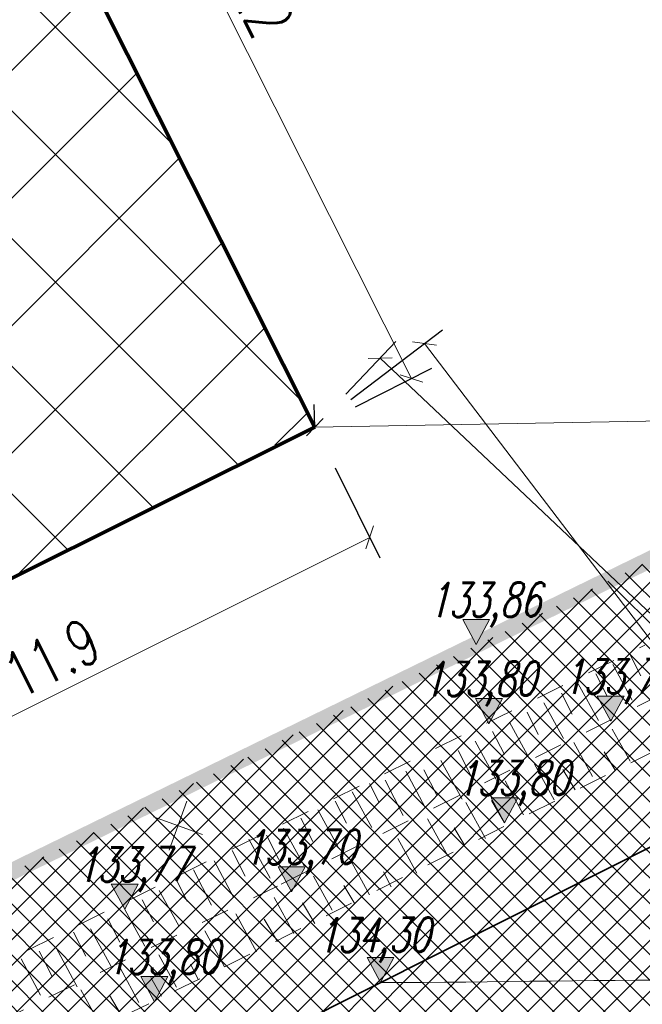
# Model space of a CAD drawing. Header units: metres. Extents: x 7472034 to 8439876, y 5890181 to 5961460.
# Tile 11 of 202: x 8439460 to 8439471, y 5890389 to 5890406. Entities that reach past the tile are written whole.
import ezdxf

# ---------------------------------------------------------------- set-up
doc = ezdxf.new("R2010")
doc.units = ezdxf.units.M
doc.header["$MEASUREMENT"] = 0
for name, pattern in [('$0$L218_500', [1, 0.5, -0.5]), ('BUW', [1.5, 1, -0.5]), ('CENTER', [2, 1.25, -0.25, 0.25, -0.25])]:
    doc.linetypes.add(name, pattern=pattern)
doc.layers.get('0').update_dxf_attribs({"linetype": 'CONTINUOUS', "lineweight": 5})
doc.layers.get('Defpoints').update_dxf_attribs({"linetype": 'CONTINUOUS'})
for name, color, linetype, lineweight in [('### Krawężnik', 6, 'CONTINUOUS', 35), ('### rzędne', 172, 'CONTINUOUS', 35), ('_a_widok', 7, 'CONTINUOUS', 5), ('a___ogony', 7, 'CONTINUOUS', 5), ('a___skarpa', 7, 'CONTINUOUS', 5), ('a_opisy', 7, 'CONTINUOUS', 18), ('KOLOR-OBIEKT', 21, 'CONTINUOUS', 13), ('ZAG-obrys 018 wymiary', 7, 'CONTINUOUS', 18), ('ZAG-OBRYS070', 7, 'CONTINUOUS', 70)]:
    doc.layers.add(name, color=color, linetype=linetype, lineweight=lineweight)
doc.layers.add('100_rzut_wym_wew', color=7, linetype='CONTINUOUS')
doc.layers.add('_IS_NO', color=11, linetype='CONTINUOUS', lineweight=20, plot=False)
doc.styles.add('DIM', font='simplex.shx', dxfattribs={"width": 0.8})
doc.styles.add('RS', font='Romans.shx', dxfattribs={"width": 0.7})
doc.styles.add('style2', font='romans.shx', dxfattribs={"width": 0.7, "oblique": 15})
doc.dimstyles.new('DIM-WEW_500', dxfattribs={"dimscale": 5, "dimtxt": 18, "dimasz": 10, "dimexe": 4, "dimexo": 8, "dimgap": 5, "dimtad": 1, "dimlfac": 0.01, "dimzin": 9, "dimdsep": 46, "dimtxsty": 'DIM', "dimblk": 'ARCHTICK', "dimcen": 5, "dimclrt": 112, "dimadec": 4, "dimazin": 2, "dimtfac": 4, "dimtmove": 0, "dimatfit": 3, "dimldrblk": 'ARCHTICK', "dimfxl": 0, "dimtolj": 1, "dimlwd": 13, "dimarcsym": 0})
pattern_1 = [(45, (967499.2092647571, -71042.97165620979), (-0.2245064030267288, 0.2245064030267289), []), (135, (967499.2092647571, -71042.97165620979), (-0.2245064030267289, -0.2245064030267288), [])]

# ---------------------------------------------------------------- blocks, each defined once
blk = doc.blocks.new('_Oblique')
at = {"color": 0, "linetype": 'ByBlock', "lineweight": -2}
blk.add_line((-0.5, -0.5), (0.5, 0.5), dxfattribs=at)
blk = doc.blocks.new('*D70')
at = {"layer": 'Defpoints', "color": 0, "linetype": 'Continuous'}
for p in [(8439467.184140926, 5890400.218016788), (8439465.25386815, 5890398.746710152), (8439483.44976251, 5890374.874705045)]:
    blk.add_point(p, dxfattribs=at)
at = {"layer": 'ZAG-obrys 018 wymiary', "color": 0, "linetype": 'Continuous', "lineweight": -2}
for p, q in [((8439465.890114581, 5890399.231674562), (8439467.502264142, 5890400.460498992)), ((8439484.086008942, 5890375.359669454), (8439485.698158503, 5890376.588493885))]:
    blk.add_line(p, q, dxfattribs=at)
at = {"layer": 'ZAG-obrys 018 wymiary', "color": 0, "linetype": 'Continuous', "lineweight": 13}
blk.add_line((8439485.380035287, 5890376.346011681), (8439467.184140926, 5890400.218016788), dxfattribs=at)
at = {"layer": 'ZAG-obrys 018 wymiary', "color": 0, "linetype": 'Continuous', "lineweight": 13, "xscale": 0.3, "yscale": 0.3, "zscale": 0.3}
for p, rotation in [((8439467.184140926, 5890400.218016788), 127.3156395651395), ((8439485.380035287, 5890376.346011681), 307.3156395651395)]:
    blk.add_blockref('_Oblique', p, dxfattribs=dict(at, rotation=rotation))
at = {"layer": 'ZAG-obrys 018 wymiary', "color": 112, "linetype": 'Continuous', "lineweight": 25, "insert": (8439476.75927293, 5890388.645737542), "char_height": 0.8, "attachment_point": 5, "rotation": 307.31563956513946, "style": 'RS'}
blk.add_mtext('\\A1;30.02', dxfattribs=at)
blk = doc.blocks.new('_ArchTick')
at = {"layer": '100_rzut_wym_wew', "color": 0, "linetype": 'Continuous', "const_width": 0.15}
blk.add_lwpolyline([(-0.5, -0.5), (0.5, 0.5)], dxfattribs=at)
blk = doc.blocks.new('A$C6DF46E0F')
at = {"color": 5, "linetype": '$0$L218_500'}
for p, q in [((-45.01554615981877, -21.05584321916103), (-21.45022650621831, -9.820752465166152)), ((-21.15048382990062, -10.68538482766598), (-27.97364583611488, -13.96766230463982)), ((-28.92282516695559, -15.37648368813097), (-20.90358029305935, -11.49049535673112)), ((-44.69172105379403, -21.81679364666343), (-27.97364583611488, -13.96766230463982)), ((-44.30876052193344, -22.56774092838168), (-28.92282516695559, -15.37648368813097))]:
    blk.add_line(p, q, dxfattribs=at)
at = {"color": 5, "ltscale": 0.1}
for p, q in [((-21.7096554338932, -9.988102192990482), (-21.52781385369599, -10.35979084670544)), ((-22.01926399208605, -10.15489847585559), (-21.68529061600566, -10.78694681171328)), ((-22.3188685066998, -10.31630525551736), (-22.12742719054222, -10.70761599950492)), ((-22.62907530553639, -10.48342383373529), (-22.2849039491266, -11.13477196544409)), ((-22.92927806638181, -10.64515290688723), (-22.7474364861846, -11.01684156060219)), ((-23.23888662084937, -10.81194918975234), (-22.90491324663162, -11.44399752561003)), ((-23.53849114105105, -10.97335597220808), (-23.34704982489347, -11.36466671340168)), ((-23.84869793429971, -11.14047454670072), (-23.50452658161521, -11.79182268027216)), ((-24.14770420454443, -11.30155903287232), (-23.94666315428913, -11.71249186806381)), ((-22.04214174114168, -11.29060982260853), (-21.73877177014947, -11.86115239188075)), ((-24.45850925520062, -11.46899990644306), (-24.10413991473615, -12.13964783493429)), ((-22.72258078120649, -11.51766906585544), (-22.40399919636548, -12.12058826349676)), ((-24.75691727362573, -11.62976209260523), (-24.54627648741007, -12.06031702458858)), ((-22.19025454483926, -11.68802798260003), (-22.00251237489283, -12.01621418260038)), ((-25.06832056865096, -11.79752526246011), (-24.70375324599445, -12.4874729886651)), ((-23.42039950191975, -11.88505080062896), (-23.08118307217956, -12.52300916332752)), ((-25.68608989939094, -11.98087461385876), (-25.35181311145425, -12.62404265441)), ((-25.36613034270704, -11.95796515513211), (-25.14588981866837, -12.40814217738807)), ((-22.92050189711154, -11.98638811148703), (-22.71109891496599, -12.34913145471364)), ((-26.32773484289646, -12.18662648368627), (-26.16101423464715, -12.52613142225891)), ((-26.05020935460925, -12.1331403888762), (-25.74550315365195, -12.7559673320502)), ((-23.94220340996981, -12.17471978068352), (-23.62362182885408, -12.77763897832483)), ((-26.63333483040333, -12.32662909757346), (-26.29936145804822, -12.95867743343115)), ((-27.24314614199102, -12.63418049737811), (-26.89897478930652, -13.28552863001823)), ((-26.93293934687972, -12.48803587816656), (-26.74149803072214, -12.87934662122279)), ((-24.640022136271, -12.54210151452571), (-24.30080570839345, -13.18005987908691)), ((-24.18788199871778, -12.5176886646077), (-23.9621500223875, -12.91228364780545)), ((-27.54215241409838, -12.78128234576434), (-27.34111136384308, -13.19221518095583)), ((-27.85295746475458, -12.94872321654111), (-27.49858812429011, -13.61937114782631)), ((-25.31762297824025, -12.82093714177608), (-24.96337443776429, -13.49135646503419)), ((-24.84774474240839, -12.98781533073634), (-24.67660405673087, -13.28427791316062)), ((-28.46276877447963, -13.13742187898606), (-28.09820145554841, -13.82736960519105)), ((-28.15136548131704, -13.06753749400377), (-27.94072469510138, -13.49809242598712)), ((-25.84165302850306, -13.16090987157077), (-25.51765113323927, -13.77408708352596)), ((-28.76057855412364, -13.33281836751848), (-28.54033803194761, -13.78299538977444)), ((-29.44465756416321, -13.66180293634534), (-29.13995136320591, -14.28462987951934)), ((-29.08053810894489, -13.50953715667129), (-28.74626132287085, -14.15270520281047)), ((-26.6562125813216, -13.57420155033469), (-26.35284260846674, -14.14474411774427)), ((-29.74355622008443, -13.84635404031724), (-29.5617146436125, -14.21804269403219)), ((-27.33665161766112, -13.80126079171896), (-27.01807003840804, -14.40417999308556)), ((-26.10284361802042, -13.74361263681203), (-25.97231929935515, -14.00996542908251)), ((-30.05316477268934, -14.01315032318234), (-29.71919140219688, -14.64519865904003)), ((-26.80432538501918, -13.97161971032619), (-26.61658321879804, -14.29980591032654)), ((-30.35276929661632, -14.17455710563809), (-30.16132797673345, -14.56586784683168)), ((-28.03447034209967, -14.16864252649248), (-27.69525391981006, -14.80660089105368)), ((-30.66297608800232, -14.34167568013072), (-30.31880473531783, -14.99302381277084)), ((-27.53457273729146, -14.26997983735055), (-27.3251697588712, -14.63272317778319)), ((-30.96198235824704, -14.50276016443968), (-30.76094130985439, -14.91369300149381)), ((-28.71207118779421, -14.44747815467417), (-28.35782264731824, -15.11789747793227)), ((-31.27278740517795, -14.67020103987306), (-30.91841807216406, -15.3408489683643)), ((-28.212173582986, -14.54881546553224), (-27.98644160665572, -14.94341044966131)), ((-31.57119542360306, -14.72479327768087), (-31.36055464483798, -15.15534820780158)), ((-29.26148297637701, -14.73556999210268), (-28.92282516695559, -15.37648368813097)), ((-32.1804084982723, -15.05299633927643), (-31.96016797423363, -15.50317336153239)), ((-31.88259872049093, -14.99872639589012), (-31.518031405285, -15.68867412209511)), ((-32.50036804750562, -15.18207574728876), (-32.16609126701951, -15.82524378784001)), ((-30.0760425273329, -15.14886167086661), (-29.77267255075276, -15.71940424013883)), ((-30.75648156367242, -15.37592091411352), (-30.43789998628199, -15.97884011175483)), ((-29.52267356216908, -15.3182727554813), (-29.3921492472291, -15.58462555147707)), ((-30.22415533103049, -15.54627983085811), (-30.03641315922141, -15.87446603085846)), ((-31.45430028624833, -15.74330264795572), (-31.11508386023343, -16.38126101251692)), ((-30.95440267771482, -15.84463995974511), (-30.74499970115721, -16.20738330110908))]:
    blk.add_line(p, q, dxfattribs=at)
blk = doc.blocks.new('*D101')
at = {"layer": 'Defpoints', "color": 0, "linetype": 'Continuous'}
for p in [(8439458.417258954, 5890412.349898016), (8439466.9566816, 5890399.602500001), (8439465.25386815, 5890398.746710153)]:
    blk.add_point(p, dxfattribs=at)
at = {"layer": 'ZAG-obrys 018 wymiary', "color": 0, "linetype": 'Continuous', "lineweight": -2}
for p, q in [((8439459.132063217, 5890412.709140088), (8439460.477474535, 5890413.385308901)), ((8439465.968672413, 5890399.105952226), (8439467.31408373, 5890399.782121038))]:
    blk.add_line(p, q, dxfattribs=at)
at = {"layer": 'ZAG-obrys 018 wymiary', "color": 0, "linetype": 'Continuous', "lineweight": 13}
blk.add_line((8439460.120072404, 5890413.205687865), (8439466.9566816, 5890399.602500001), dxfattribs=at)
at = {"layer": 'ZAG-obrys 018 wymiary', "color": 0, "linetype": 'Continuous', "lineweight": 13, "xscale": 0.3, "yscale": 0.3, "zscale": 0.3}
for p, rotation in [((8439460.120072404, 5890413.205687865), 116.6829153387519), ((8439466.9566816, 5890399.602500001), 296.6829153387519)]:
    blk.add_blockref('_Oblique', p, dxfattribs=dict(at, rotation=rotation))
at = {"layer": 'ZAG-obrys 018 wymiary', "color": 112, "linetype": 'Continuous', "lineweight": 25, "insert": (8439464.074480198, 5890406.673525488), "char_height": 0.8, "attachment_point": 5, "rotation": 296.68291533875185, "style": 'RS'}
blk.add_mtext('\\A1;15.22', dxfattribs=at)
blk = doc.blocks.new('*D63')
at = {"layer": 'Defpoints', "color": 0, "linetype": 'Continuous'}
for p in [(8439465.253868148, 5890398.746710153), (8439454.607110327, 5890393.431113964), (8439455.575124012, 5890391.492251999)]:
    blk.add_point(p, dxfattribs=at)
at = {"layer": 'ZAG-obrys 018 wymiary', "color": 0, "linetype": 'Continuous', "lineweight": -2}
for p, q in [((8439465.611220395, 5890398.030959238), (8439466.400557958, 5890396.449972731)), ((8439454.964462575, 5890392.71536305), (8439455.753800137, 5890391.134376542))]:
    blk.add_line(p, q, dxfattribs=at)
at = {"layer": 'ZAG-obrys 018 wymiary', "color": 0, "linetype": 'Continuous', "lineweight": 13}
blk.add_line((8439466.221881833, 5890396.807848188), (8439455.575124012, 5890391.492251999), dxfattribs=at)
at = {"layer": 'ZAG-obrys 018 wymiary', "color": 0, "linetype": 'Continuous', "lineweight": 13, "xscale": 0.3, "yscale": 0.3, "zscale": 0.3}
for p, rotation in [((8439466.221881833, 5890396.807848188), 26.53153506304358), ((8439455.575124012, 5890391.492251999), 206.5315350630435)]:
    blk.add_blockref('_Oblique', p, dxfattribs=dict(at, rotation=rotation))
at = {"layer": 'ZAG-obrys 018 wymiary', "color": 112, "linetype": 'Continuous', "lineweight": 25, "insert": (8439460.630488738, 5890394.686863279), "char_height": 0.8, "attachment_point": 5, "rotation": 26.53153506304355, "style": 'RS'}
blk.add_mtext('\\A1;11.9', dxfattribs=at)
blk = doc.blocks.new('*D109')
at = {"layer": 'Defpoints', "color": 0, "linetype": 'Continuous', "lineweight": 60}
for p in [(8439514.6432662, 5890399.651613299, 2.493151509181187e-06), (8439465.25386815, 5890398.746710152), (8439465.25386815, 5890398.746710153)]:
    blk.add_point(p, dxfattribs=at)
at = {"layer": 'ZAG-obrys 018 wymiary', "color": 0, "linetype": 'Continuous', "lineweight": -2}
for p, q in [((8439514.6432662, 5890399.6516133), (8439514.635938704, 5890400.05154618)), ((8439465.25386815, 5890398.746710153), (8439465.246540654, 5890399.146643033))]:
    blk.add_line(p, q, dxfattribs=at)
at = {"layer": 'ZAG-obrys 018 wymiary', "color": 0, "linetype": 'Continuous', "lineweight": 13}
blk.add_line((8439514.6432662, 5890399.6516133), (8439465.25386815, 5890398.746710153), dxfattribs=at)
at = {"layer": 'ZAG-obrys 018 wymiary', "color": 0, "linetype": 'Continuous', "lineweight": 13, "xscale": 0.3, "yscale": 0.3, "zscale": 0.3}
for p, rotation in [((8439514.6432662, 5890399.6516133), 1.049644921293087), ((8439465.25386815, 5890398.746710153), 181.0496449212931)]:
    blk.add_blockref('_Oblique', p, dxfattribs=dict(at, rotation=rotation))
at = {"layer": 'ZAG-obrys 018 wymiary', "color": 112, "linetype": 'Continuous', "lineweight": 25, "insert": (8439482.094402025, 5890399.655359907), "char_height": 0.8, "attachment_point": 5, "rotation": 1.0496449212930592, "style": 'RS'}
blk.add_mtext('\\A1;49.4', dxfattribs=at)
blk = doc.blocks.new('A$C2D0F1821')
at = {"ltscale": 0.1}
for p, q in [((0.4569985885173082, 0.9141682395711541), (0.4569985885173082, 0)), ((0.9140827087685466, 0.4570841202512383), (-8.553080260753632e-05, 0.4570841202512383))]:
    blk.add_line(p, q, dxfattribs=at)
blk = doc.blocks.new('*D121')
at = {"layer": 'Defpoints', "color": 0, "linetype": 'Continuous'}
for p in [(8439466.404086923, 5890399.962795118), (8439465.253868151, 5890398.746710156), (8439487.477918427, 5890377.726369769)]:
    blk.add_point(p, dxfattribs=at)
at = {"layer": 'ZAG-obrys 018 wymiary', "color": 0, "linetype": 'Continuous', "lineweight": -2}
for p, q in [((8439465.803594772, 5890399.327916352), (8439466.678950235, 5890400.253398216)), ((8439488.02764505, 5890378.307575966), (8439488.903000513, 5890379.233057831))]:
    blk.add_line(p, q, dxfattribs=at)
at = {"layer": 'ZAG-obrys 018 wymiary', "color": 0, "linetype": 'Continuous', "lineweight": 13}
blk.add_line((8439488.628137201, 5890378.942454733), (8439466.404086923, 5890399.962795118), dxfattribs=at)
at = {"layer": 'ZAG-obrys 018 wymiary', "color": 0, "linetype": 'Continuous', "lineweight": 13, "xscale": 0.3, "yscale": 0.3, "zscale": 0.3}
for p, rotation in [((8439466.404086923, 5890399.962795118), 136.5944193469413), ((8439488.628137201, 5890378.942454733), 316.5944193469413)]:
    blk.add_blockref('_Oblique', p, dxfattribs=dict(at, rotation=rotation))
at = {"layer": 'ZAG-obrys 018 wymiary', "color": 112, "linetype": 'Continuous', "lineweight": 25, "insert": (8439476.474970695, 5890391.263244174), "char_height": 0.8, "attachment_point": 5, "rotation": 316.5944193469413, "style": 'RS'}
blk.add_mtext('\\A1;30.6', dxfattribs=at)
blk = doc.blocks.new('A$C1D2679FE')
at = {"layer": 'KOLOR-OBIEKT', "lineweight": 9, "ltscale": 200}
h = blk.add_hatch(dxfattribs=at)
h.set_pattern_fill('ANSI37', color=253, scale=0.1, angle=16)
h.set_pattern_definition([(61, (-7471780.020262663, -5961378.212846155), (-0.2776917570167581, 0.153927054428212), []), (151, (-7471780.020262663, -5961378.212846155), (-0.153927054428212, -0.2776917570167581), [])])
edge = h.paths.add_edge_path()
edge.add_line((196.975401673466, 33.54016214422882), (192.3495923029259, 34.13512154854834))
edge.add_line((192.3495923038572, 34.13512154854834), (187.7176397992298, 34.7308710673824))
edge.add_line((187.7176398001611, 34.7308710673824), (178.5077782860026, 36.15998750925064))
edge.add_line((178.5077782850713, 36.15998750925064), (176.6601969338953, 36.5026140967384))
edge.add_arc((181.3685569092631, 38.18527459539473), 5.000000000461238, 199.6657310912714, 261.1796204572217)
edge.add_line((180.6018702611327, 33.24440507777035), (187.358021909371, 32.19603671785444))
edge.add_line((187.3580219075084, 32.19603671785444), (192.0230219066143, 31.59603671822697))
edge.add_line((192.0230219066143, 31.59603671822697), (196.6880219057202, 30.9960367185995))
edge.add_line((196.6880219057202, 30.9960367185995), (201.9780219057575, 30.48103671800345))
edge.add_line((201.9780219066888, 30.48103671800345), (207.2680219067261, 29.96603671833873))
edge.add_line((207.2680219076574, 29.96603671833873), (216.468021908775, 29.35603671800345))
edge.add_line((216.4680219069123, 29.35603671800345), (221.8830219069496, 29.11103671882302))
edge.add_line((221.8830219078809, 29.11103671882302), (227.2980219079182, 28.86603671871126))
edge.add_line((227.2980219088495, 28.86603671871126), (233.718021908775, 28.60103671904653))
edge.add_line((233.7180219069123, 28.60103671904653), (240.1380219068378, 28.33603671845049))
edge.add_line((240.1380219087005, 28.33603671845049), (245.3280219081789, 28.076036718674))
edge.add_line((245.3280219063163, 28.076036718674), (246.1380219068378, 28.00603671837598))
edge.add_line((246.1380219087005, 28.00603671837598), (248.4280219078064, 27.98603671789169))
edge.add_line((248.4280219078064, 27.98603671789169), (251.4080219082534, 28.33603671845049))
edge.add_line((251.4080219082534, 28.33603671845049), (255.3380219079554, 29.13603671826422))
edge.add_line((255.3380219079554, 29.13603671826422), (258.1480219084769, 30.35603671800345))
edge.add_line((258.1480219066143, 30.35603671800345), (260.6280219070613, 32.076036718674))
edge.add_line((260.6280219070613, 32.076036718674), (262.7080219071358, 34.29603671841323))
edge.add_line((262.7080219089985, 34.29603671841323), (264.3880219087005, 36.826036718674))
edge.add_line((264.3880219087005, 36.826036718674), (265.608021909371, 39.59603671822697))
edge.add_line((265.6080219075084, 39.59603671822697), (266.4080219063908, 42.53603671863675))
edge.add_line((266.4080219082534, 42.53603671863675), (266.6380219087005, 45.60603671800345))
edge.add_line((266.6380219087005, 45.60603671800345), (266.3380219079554, 48.59603671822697))
edge.add_line((266.3380219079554, 48.59603671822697), (265.628021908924, 51.53603671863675))
edge.add_line((265.6280219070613, 51.53603671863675), (264.5280219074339, 54.28603671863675))
edge.add_line((264.5280219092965, 54.28603671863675), (263.3880219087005, 57.11603671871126))
edge.add_line((263.3880219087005, 57.11603671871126), (262.5430219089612, 59.47103671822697))
edge.add_line((262.5430219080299, 59.47103671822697), (261.6980219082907, 61.826036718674))
edge.add_line((261.6980219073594, 61.826036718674), (260.5980219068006, 65.15103671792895))
edge.add_line((260.5980219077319, 65.15103671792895), (259.4980219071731, 68.47603671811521))
edge.add_line((259.4980219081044, 68.47603671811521), (257.3916487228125, 67.77919145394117))
edge.add_line((257.3916487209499, 67.77919145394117), (258.1675714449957, 64.34697791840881))
edge.add_line((258.167571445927, 64.34697791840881), (259.2776264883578, 60.99158426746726))
edge.add_line((259.2776264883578, 60.99158426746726), (260.1334384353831, 58.60645156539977))
edge.add_line((260.1334384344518, 58.60645156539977), (260.9950570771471, 56.20513570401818))
edge.add_line((260.9950570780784, 56.20513570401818), (262.1522789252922, 53.33238322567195))
edge.add_line((262.1522789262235, 53.33238322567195), (263.1827648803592, 50.75616833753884))
edge.add_line((263.1827648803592, 50.75616833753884), (263.8083402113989, 48.16575780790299))
edge.add_line((263.8083402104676, 48.16575780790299), (264.0684198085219, 45.57363114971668))
edge.add_line((264.0684198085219, 45.57363114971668), (263.8734869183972, 42.97170083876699))
edge.add_line((263.8734869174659, 42.97170083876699), (263.1880731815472, 40.45280535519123))
edge.add_line((263.1880731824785, 40.45280535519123), (262.1337886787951, 38.05906103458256))
edge.add_line((262.1337886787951, 38.05906103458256), (260.6936748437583, 35.89031817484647))
edge.add_line((260.6936748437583, 35.89031817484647), (258.9457271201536, 34.02472012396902))
edge.add_line((258.9457271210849, 34.02472012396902), (256.8967191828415, 32.60363397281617))
edge.add_line((256.8967191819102, 32.60363397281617), (254.5645412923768, 31.59108698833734))
edge.add_line((254.5645412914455, 31.59108698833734), (251.0026761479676, 30.86602538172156))
edge.add_line((251.0026761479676, 30.86602538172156), (248.2893446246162, 30.54734550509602))
edge.add_line((248.2893446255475, 30.54734550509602), (246.2595893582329, 30.56507262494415))
edge.add_line((246.2595893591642, 30.56507262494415), (245.5023283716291, 30.63051493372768))
edge.add_line((245.5023283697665, 30.63051493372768), (240.2548571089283, 30.89339403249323))
edge.add_line((240.2548571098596, 30.89339403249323), (233.8236017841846, 31.1588586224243))
edge.add_line((233.8236017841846, 31.1588586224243), (227.4086662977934, 31.42364957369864))
edge.add_line((227.4086662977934, 31.42364957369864), (221.9987299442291, 31.66842047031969))
edge.add_line((221.9987299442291, 31.66842047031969), (217.4544723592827, 31.90290945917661))
edge.add_line((217.4544723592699, 31.90290945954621), (217.0910134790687, 31.92589690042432))
edge.add_line((217.0910134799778, 31.92589689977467), (214.8768218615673, 32.06593639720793))
edge.add_line((214.876821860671, 32.06593639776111), (207.0033997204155, 32.56390146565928))
edge.add_line((207.0033997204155, 32.56390146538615), (202.2260741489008, 33.02899081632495))
edge.add_line((202.2260741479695, 33.02899081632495), (196.975401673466, 33.54016214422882))
blk = doc.blocks.new('23123')
at = {"layer": 'a_opisy', "linetype": '$0$L218_500'}
blk.add_hatch(color=250, dxfattribs=at).paths.add_polyline_path([(8443019.232991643, 5888878.045012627), (8443018.761079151, 5888878.045012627), (8443018.28916666, 5888878.045012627), (8443018.761079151, 5888877.16129482)])
at = {"layer": 'a_opisy', "color": 250, "linetype": 'CENTER'}
for points in [[(8443018.28916666, 5888878.045012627), (8443018.761079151, 5888878.045012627)], [(8443019.232991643, 5888878.045012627), (8443018.761079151, 5888877.16129482), (8443018.28916666, 5888878.045012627)], [(8443018.28916666, 5888878.045012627), (8443018.761079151, 5888877.16129482), (8443019.232991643, 5888878.045012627)], [(8443019.232991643, 5888878.045012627), (8443018.761079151, 5888878.045012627)]]:
    blk.add_lwpolyline(points, dxfattribs=at)
blk = doc.blocks.new('A$C2C426404')
at = {"layer": '_IS_NO', "ltscale": 0.1}
blk.add_open_spline([(27.67626924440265, 23.09287754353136, 1.829566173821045e-06), (31.68315875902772, 23.09132452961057, 2.263426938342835e-06), (38.09081487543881, 23.52010669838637, 2.956097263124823e-06), (46.0190905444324, 20.44823641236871), (52.02710655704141, 18.01596992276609, 1.18983141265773e-07), (57.48081744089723, 14.61059598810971, 3.880691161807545e-08), (63.15046560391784, 12.16836789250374), (64.01579423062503, 9.527138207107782), (68.70553139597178, 8.717305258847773), (72.93792583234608, 7.781059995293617)], degree=3, knots=[0, 0, 0, 0, 11.95042031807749, 19.07916594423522, 25.47980302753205, 30.85202744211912, 32.94528240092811, 39.66304915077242, 46.67346183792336, 46.67346183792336, 46.67346183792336, 46.67346183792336], dxfattribs=at)
at = {"layer": '### rzędne', "color": 0, "linetype": '$0$L218_500', "lineweight": 25, "xscale": 0.5, "yscale": 0.5, "zscale": 0.5}
for p in [(-4221480.021650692, -2944409.543264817), (-4221479.795036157, -2944410.933072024), (-4221477.653795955, -2944410.889642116), (-4221479.521577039, -2944412.67717924), (-4221483.266437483, -2944413.892248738), (-4221486.203503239, -2944414.197676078), (-4221481.704270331, -2944415.487769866, 1.829566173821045e-06), (-4221485.681954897, -2944415.823289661)]:
    blk.add_blockref('23123', p, dxfattribs=at)
at = {"layer": '### rzędne', "color": 0, "linetype": 'CENTER', "lineweight": 25, "char_height": 0.6, "attachment_point": 1, "style": 'style2'}
for s, insert, rotation in [('133,86', (28.511450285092, 30.11749892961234), 0.4319074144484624), ('133,80', (28.4265579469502, 28.72769172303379), 0.43190741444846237), ('133,78', (30.87930502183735, 28.77112163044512), 0.43190741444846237), ('133,80', (29.01152393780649, 26.98358450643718), 0.43190741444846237), ('133,70', (25.26666349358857, 25.76851500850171), 0.43190741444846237), ('133,77', (22.32959773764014, 25.4630876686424), 0.4319074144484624), ('134,30', (26.5575037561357, 24.22280853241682, 1.829566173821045e-06), 0.4319074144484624), ('133,80', (22.85114607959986, 23.83747408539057), 0.4319074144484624)]:
    blk.add_mtext(s, dxfattribs=dict(at, insert=insert, rotation=rotation))

msp = doc.modelspace()

# ---------------------------------------------------------------- hatches: boundary and pattern name
at = {"layer": 'a___ogony', "lineweight": 13, "ltscale": 0.5}
h = msp.add_hatch(dxfattribs=at)
h.set_pattern_fill('ANSI37', color=256, scale=0.5)
h.set_pattern_definition([(45, (967499.202946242, -71042.94610979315), (-1.122532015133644, 1.122532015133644), []), (135, (967499.202946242, -71042.94610979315), (-1.122532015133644, -1.122532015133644), [])])
h.paths.add_polyline_path([(8439454.602928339, 5890393.429026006), (8439447.811230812, 5890407.04277308), (8439458.417258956, 5890412.349898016), (8439465.24024665, 5890398.773813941)])
at = {"layer": 'KOLOR-OBIEKT', "lineweight": 9}
h = msp.add_hatch(dxfattribs=at)
h.set_pattern_fill('ANSI37', color=73, scale=0.1)
h.set_pattern_definition(pattern_1)
edge = h.paths.add_edge_path()
edge.add_arc((8439443.60123986, 5890379.17988472), 6.652831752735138, 296.7043321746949, 335.0331150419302)
edge.add_arc((8439476.194075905, 5890367.917634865), 27.87464989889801, 155.1393615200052, 162.3446315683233, ccw=False)
edge.add_arc((8439457.399943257, 5890376.211109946), 7.345078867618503, 127.98309878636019, 152.2023641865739, ccw=False)
edge.add_arc((8439457.741930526, 5890376.488713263), 7.349948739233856, 107.1989600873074, 131.4182254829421, ccw=False)
edge.add_line((8439455.568618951, 5890383.509999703), (8439473.898437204, 5890392.710084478))
edge.add_arc((8439481.742870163, 5890376.384611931), 18.11232128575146, 99.26977735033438, 115.6644084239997, ccw=False)
edge.add_line((8439478.825278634, 5890394.260401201), (8439481.377171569, 5890394.321440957))
edge.add_arc((8439482.909595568, 5890377.390082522), 17.00056533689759, 88.22393661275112, 95.17163768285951, ccw=False)
edge.add_arc((8439482.561499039, 5890405.235869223), 10.88860248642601, 274.6092070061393, 298.9976789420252)
edge.add_arc((8443006.923870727, 5883371.657126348), 7856.29059094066, 116.59181359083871, 116.61107962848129, ccw=False)
edge.add_arc((8439465.895823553, 5890431.340313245), 42.15757971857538, 305.2087751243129, 306.7865132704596)
edge.add_arc((8439488.80074795, 5890400.283338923), 3.577668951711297, 310.8590814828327, 340.7280968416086)
edge.add_line((8439492.177934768, 5890399.102523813), (8439493.275267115, 5890403.980640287))
edge.add_line((8439493.275267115, 5890403.980640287), (8439502.266345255, 5890408.28072203))
edge.add_line((8439502.266345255, 5890408.28072203), (8439504.844191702, 5890407.694009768))
edge.add_line((8439504.844191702, 5890407.694009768), (8439506.125281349, 5890405.329609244))
edge.add_arc((8439507.019670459, 5890405.776898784), 0.9999999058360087, 206.5699188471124, 283.6833393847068)
edge.add_line((8439507.256226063, 5890404.805280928), (8439511.624560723, 5890406.970734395))
edge.add_line((8439511.624560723, 5890406.970734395), (8439511.39896348, 5890407.420225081))
edge.add_line((8439511.39896348, 5890407.420225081), (8439510.561982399, 5890407.017405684))
edge.add_line((8439510.561982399, 5890407.017405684), (8439509.330427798, 5890409.481424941))
edge.add_line((8439509.330427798, 5890409.481424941), (8439512.635426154, 5890411.138401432))
edge.add_line((8439512.635426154, 5890411.138401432), (8439512.638568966, 5890411.136467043))
edge.add_line((8439512.638568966, 5890411.136467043), (8439515.998443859, 5890412.829496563))
edge.add_line((8439515.998443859, 5890412.829496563), (8439517.239018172, 5890410.325621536))
edge.add_line((8439517.239018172, 5890410.325621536), (8439513.919446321, 5890408.633274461))
edge.add_line((8439513.919446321, 5890408.633274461), (8439514.091312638, 5890408.235941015))
edge.add_line((8439514.091312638, 5890408.235941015), (8439518.839102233, 5890410.604261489))
edge.add_line((8439518.839102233, 5890410.604261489), (8439518.585943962, 5890412.843737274))
edge.add_line((8439518.585943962, 5890412.843737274), (8439518.274555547, 5890413.628049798))
edge.add_line((8439518.274555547, 5890413.628049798), (8439517.839658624, 5890414.494365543))
edge.add_line((8439517.839658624, 5890414.494365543), (8439524.310164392, 5890417.742607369))
edge.add_line((8439524.310164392, 5890417.742607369), (8439525.122207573, 5890416.124990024))
edge.add_line((8439525.122207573, 5890416.124990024), (8439526.840645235, 5890414.670893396))
edge.add_line((8439526.840645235, 5890414.670893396), (8439527.244697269, 5890414.489695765))
edge.add_arc((8439552.769967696, 5890317.570311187), 100.2242811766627, 102.79246926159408, 104.75471345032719, ccw=False)
edge.add_arc((8439529.321881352, 5890420.105147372), 4.960037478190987, 284.6730648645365, 320.3902958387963)
edge.add_arc((8435016.013859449, 5889290.11735932), 4655.555010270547, 14.00691021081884, 14.04831962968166)
edge.add_line((8439532.327549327, 5890420.207226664), (8439525.877549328, 5890423.127226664))
edge.add_line((8439525.877549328, 5890423.127226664), (8439431.028022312, 5890376.803268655))
edge.add_line((8439431.028022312, 5890376.803268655), (8439435.479127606, 5890375.417226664))
edge.add_line((8439435.479127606, 5890375.417226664), (8439446.590932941, 5890373.236661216))
edge = h.paths.add_edge_path()
edge.add_arc((8439530.228804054, 5890405.916425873), 3.001836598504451, 99.44813666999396, 208.2631515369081)
edge.add_line((8439527.5848402, 5890404.494990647), (8439533.209264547, 5890393.206690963))
edge.add_line((8439533.209264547, 5890393.206690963), (8439519.17443581, 5890386.185049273))
edge.add_line((8439519.17443581, 5890386.185049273), (8439523.57812012, 5890377.411604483))
edge.add_line((8439523.57812012, 5890377.411604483), (8439517.455507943, 5890374.324033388))
edge.add_line((8439517.455507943, 5890374.324033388), (8439517.445860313, 5890374.319191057))
edge.add_line((8439517.445860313, 5890374.319191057), (8439517.33905848, 5890374.265585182))
edge.add_line((8439517.33905848, 5890374.265585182), (8439516.815779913, 5890375.308140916))
edge.add_line((8439516.815779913, 5890375.308140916), (8439511.370501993, 5890372.574998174))
edge.add_line((8439511.370501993, 5890372.574998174), (8439511.888417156, 5890371.529804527))
edge.add_line((8439511.888417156, 5890371.529804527), (8439506.425671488, 5890368.787948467))
edge.add_line((8439506.425671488, 5890368.787948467), (8439505.890341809, 5890369.841556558))
edge.add_line((8439505.890341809, 5890369.841556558), (8439505.8884594, 5890369.869391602))
edge.add_line((8439505.8884594, 5890369.869391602), (8439500.283276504, 5890366.97762632))
edge.add_line((8439500.283276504, 5890366.97762632), (8439519.478066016, 5890366.160130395))
edge.add_line((8439519.478066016, 5890366.160130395), (8439542.767549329, 5890378.417226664))
edge.add_line((8439542.767549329, 5890378.417226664), (8439538.675788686, 5890394.802262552))
edge.add_line((8439538.675788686, 5890394.802262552), (8439537.066416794, 5890401.238139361))
edge.add_line((8439537.066416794, 5890401.238139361), (8439535.557306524, 5890407.69906358))
edge.add_arc((8439531.145391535, 5890400.872499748), 8.128158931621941, 57.12596579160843, 99.98506404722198)
edge = h.paths.add_edge_path()
edge.add_line((8439470.194509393, 5890384.137651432), (8439461.355169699, 5890379.697090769))
edge.add_line((8439461.355169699, 5890379.697090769), (8439460.080861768, 5890379.068371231))
edge.add_line((8439460.080861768, 5890379.068371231), (8439457.869254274, 5890377.642639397))
edge.add_arc((8439460.609507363, 5890373.444653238), 5.013190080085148, 123.1346622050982, 204.022759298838)
edge.add_line((8439456.030540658, 5890371.403786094), (8439459.447549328, 5890370.707226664))
edge.add_line((8439459.447549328, 5890370.707226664), (8439480.497107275, 5890367.736747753))
edge.add_line((8439480.497107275, 5890367.736747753), (8439497.963342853, 5890367.082590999))
edge.add_line((8439497.963342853, 5890367.082590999), (8439496.62020549, 5890369.722641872))
edge.add_line((8439496.62020549, 5890369.722641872), (8439494.91788047, 5890373.087302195))
edge.add_arc((8439489.468037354, 5890366.363615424), 8.654984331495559, 50.97371617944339, 58.22889977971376)
edge.add_line((8439494.025120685, 5890373.721722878), (8439490.036071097, 5890376.575637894))
edge.add_line((8439490.036071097, 5890376.575637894), (8439489.954459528, 5890375.592465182))
edge.add_line((8439489.954459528, 5890375.592465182), (8439490.917133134, 5890375.538648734))
edge.add_line((8439490.917133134, 5890375.538648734), (8439490.678913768, 5890371.956837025))
edge.add_line((8439490.678913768, 5890371.956837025), (8439482.55041443, 5890372.440399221))
edge.add_line((8439482.55041443, 5890372.440399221), (8439482.851718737, 5890376.020734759))
edge.add_line((8439482.851718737, 5890376.020734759), (8439487.354100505, 5890375.749064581))
edge.add_line((8439487.354100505, 5890375.749064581), (8439487.521080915, 5890378.34061919))
edge.add_line((8439487.521080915, 5890378.34061919), (8439481.803471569, 5890382.401025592))
edge.add_arc((8439487.942466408, 5890392.088814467), 11.46911116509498, 231.6002274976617, 237.6382272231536, ccw=False)
edge.add_line((8439480.818489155, 5890383.100518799), (8439480.351152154, 5890383.41057529))
edge.add_line((8439480.351152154, 5890383.41057529), (8439479.210044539, 5890382.939428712))
edge.add_line((8439479.210044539, 5890382.939428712), (8439480.412913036, 5890383.399613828))
edge.add_arc((8439474.682487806, 5890375.167564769), 10.03017472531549, 55.15777404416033, 116.5800473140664)
h.paths.add_polyline_path([(8439461.898919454, 5890370.792156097), (8439462.257176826, 5890373.552492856)], flags=16)
h = msp.add_hatch(dxfattribs=at)
h.set_pattern_fill('ANSI37', color=253, scale=0.1)
h.set_pattern_definition(pattern_1)
edge = h.paths.add_edge_path()
edge.add_arc((8439529.163071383, 5890420.279666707), 5.193757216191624, 276.50229096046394, 320.0240354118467, ccw=False)
edge.add_line((8439529.751227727, 5890415.119319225), (8439525.812744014, 5890414.153171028))
edge.add_line((8439525.812744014, 5890414.153171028), (8439519.208160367, 5890410.804184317))
edge.add_line((8439519.208160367, 5890410.804184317), (8439517.988028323, 5890410.126512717))
edge.add_line((8439517.988028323, 5890410.126512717), (8439514.091312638, 5890408.235941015))
edge.add_line((8439514.091312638, 5890408.235941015), (8439511.613697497, 5890406.992378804))
edge.add_line((8439511.613697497, 5890406.992378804), (8439509.258949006, 5890405.810485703))
edge.add_line((8439509.258949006, 5890405.810485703), (8439507.371756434, 5890404.83508177))
edge.add_arc((8439506.940777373, 5890405.737469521), 1.000023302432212, 206.5712342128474, 295.5290722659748, ccw=False)
edge.add_line((8439506.046377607, 5890405.290148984), (8439504.844186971, 5890407.693988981))
edge.add_line((8439504.844186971, 5890407.693988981), (8439502.261629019, 5890408.281795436))
edge.add_line((8439502.261629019, 5890408.281795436), (8439499.350132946, 5890407.011538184))
edge.add_line((8439499.350132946, 5890407.011538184), (8439493.30510976, 5890403.995621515))
edge.add_line((8439493.30510976, 5890403.995621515), (8439492.177918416, 5890399.102451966))
edge.add_arc((8439488.801253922, 5890400.282879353), 3.577047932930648, 293.05521913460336, 340.73119789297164, ccw=False)
edge.add_line((8439490.202090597, 5890396.991537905), (8439487.801423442, 5890395.78932472))
edge.add_arc((8439482.51122255, 5890404.317896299), 10.03607286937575, 278.1216072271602, 301.8109775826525, ccw=False)
edge.add_line((8439483.9290645, 5890394.382480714), (8439478.825278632, 5890394.260401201))
edge.add_arc((8439481.742870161, 5890376.384611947), 18.11232126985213, 99.26977735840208, 115.6644084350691)
edge.add_line((8439473.898437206, 5890392.710084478), (8439455.537130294, 5890383.494194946))
edge.add_arc((8439458.368862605, 5890375.380272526), 8.593860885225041, 109.2388197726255, 150.5606865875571)
edge.add_line((8439450.884668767, 5890379.604167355), (8439456.921008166, 5890377.849276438))
edge.add_line((8439456.921008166, 5890377.849276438), (8439458.055979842, 5890377.519316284))
edge.add_arc((8439462.056345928, 5890374.376166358), 5.087466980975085, 112.4172144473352, 141.842727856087, ccw=False)
edge.add_line((8439460.116249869, 5890379.079181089), (8439470.201913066, 5890384.141371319))
edge.add_arc((8439474.670732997, 5890375.058466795), 10.12272227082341, 52.60385305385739, 116.19734301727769, ccw=False)
edge.add_line((8439480.818489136, 5890383.100518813), (8439494.035062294, 5890373.735722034))
edge.add_arc((8439499.404929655, 5890380.165137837), 8.376924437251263, 230.1312663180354, 239.1071883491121)
edge.add_arc((8439492.046879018, 5890368.073539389), 5.778072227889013, 28.405105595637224, 58.05675779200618, ccw=False)
edge.add_line((8439497.129307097, 5890370.822183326), (8439498.920012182, 5890367.249241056))
edge.add_line((8439498.920012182, 5890367.249241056), (8439502.137476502, 5890368.864147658))
edge.add_line((8439502.137476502, 5890368.864147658), (8439500.881438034, 5890371.366619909))
edge.add_arc((8439501.41146424, 5890371.651481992), 0.6017260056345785, 32.69127385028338, 208.2557647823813, ccw=False)
edge.add_line((8439501.917872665, 5890371.97648152), (8439503.213570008, 5890369.395299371))
edge.add_line((8439503.213570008, 5890369.395299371), (8439521.788261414, 5890378.745992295))
edge.add_line((8439521.788261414, 5890378.745992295), (8439512.863585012, 5890396.520876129))
edge.add_arc((8439515.497668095, 5890397.863594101), 2.956566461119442, 115.92003145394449, 207.0101116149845, ccw=False)
edge.add_line((8439514.20530482, 5890400.522744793), (8439524.043376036, 5890405.489377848))
edge.add_line((8439524.043376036, 5890405.489377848), (8439526.586557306, 5890407.103247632))
edge.add_line((8439526.586557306, 5890407.103247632), (8439529.129738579, 5890408.717117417))
edge.add_arc((8439531.212438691, 5890401.016589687), 7.97720296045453, 58.08019787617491, 105.13424418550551, ccw=False)
edge.add_line((8439535.43023892, 5890407.787551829), (8439533.14312037, 5890416.942853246))
edge = h.paths.add_edge_path(flags=16)
edge.add_line((8439502.061371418, 5890393.458260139), (8439496.04637926, 5890390.43770596))
edge.add_arc((8439496.464019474, 5890389.751908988), 0.8029575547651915, 121.3407965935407, 301.694103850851)
edge.add_line((8439496.8858806, 5890389.068700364), (8439502.900872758, 5890392.089254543))
edge.add_arc((8439502.27990767, 5890392.650368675), 0.83692694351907, 317.898520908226, 465.1363795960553)
edge = h.paths.add_edge_path(flags=16)
edge.add_line((8439505.00109902, 5890384.089630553), (8439500.444638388, 5890381.798632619))
edge.add_arc((8439500.084983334, 5890382.51322949), 0.8000002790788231, 116.620304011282, 296.7160130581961, ccw=False)
edge.add_line((8439499.72652247, 5890383.228426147), (8439504.283989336, 5890385.517420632))
edge.add_arc((8439504.642916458, 5890384.80371257), 0.7988791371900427, -63.361719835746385, 116.69803695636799, ccw=False)

# ---------------------------------------------------------------- linework, layer by layer
at = {"layer": '_a_widok', "lineweight": 35}
msp.add_line((8439473.89211869, 5890392.735630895, 1.829566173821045e-06), (8439455.562300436, 5890383.535546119, 1.829566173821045e-06), dxfattribs=at)
at = {"layer": 'a___ogony', "lineweight": 80, "ltscale": 0.1}
for q in [(8439458.417258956, 5890412.349898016), (8439454.607110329, 5890393.431113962)]:
    msp.add_line((8439465.25386815, 5890398.746710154), q, dxfattribs=at)
at = {"layer": 'ZAG-OBRYS070', "color": 196, "linetype": 'BUW', "lineweight": 50, "ltscale": 3, "const_width": 0.3, "flags": 128}
msp.add_lwpolyline([(8439542.761230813, 5890378.44277308), (8439518.201230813, 5890365.87277308), (8439498.318540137, 5890366.928954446), (8439486.18449514, 5890370.070575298), (8439475.080399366, 5890372.569959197), (8439442.183929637, 5890382.26561104), (8439442.183929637, 5890382.26561104), (8439442.183929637, 5890382.26561104), (8439482.631230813, 5890402.022773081), (8439495.031636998, 5890408.082453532), (8439507.432043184, 5890414.142133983), (8439507.432043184, 5890414.142133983), (8439525.871230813, 5890423.15277308), (8439532.321230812, 5890420.23277308), (8439542.761230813, 5890378.44277308)], close=True, dxfattribs=at)

# ---------------------------------------------------------------- block references
at = {"layer": '### Krawężnik', "color": 1, "linetype": 'Continuous', "lineweight": 60, "ltscale": 0.2}
msp.add_blockref('A$C1D2679FE', (8439279.223208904, 5890335.266736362), dxfattribs=at)
at = {"layer": '_a_widok', "color": 0, "linetype": 'Continuous', "lineweight": 60, "ltscale": 0.2}
msp.add_blockref('A$C2C426404', (8439438.733810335, 5890365.88383195), dxfattribs=at)
msp.add_blockref('A$C2C426404', (8439438.733810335, 5890365.88383195), dxfattribs=at)
at = {"layer": 'a___skarpa', "color": 251, "ltscale": 0.1, "rotation": 0.813318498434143}
msp.add_blockref('A$C6DF46E0F', (8439492.369237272, 5890405.038422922), dxfattribs=at)
at = {"layer": 'a_opisy', "ltscale": 0.1, "rotation": 340.2636914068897}
msp.add_blockref('A$C2D0F1821', (8439462.264570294, 5890391.463212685), dxfattribs=at)

# ---------------------------------------------------------------- dimensions: what is measured, and where the dimension line sits
at = {"layer": 'ZAG-obrys 018 wymiary', "linetype": 'Continuous', "lineweight": 25}
for p1, p2, distance, picture, middle in [((8439458.417258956, 5890412.349898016), (8439465.25386815, 5890398.746710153), 1.9057675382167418, '*D101', (8439464.074480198, 5890406.673525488)), ((8439483.44976251, 5890374.874705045), (8439465.25386815, 5890398.746710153), -2.427075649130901, '*D70', (8439476.75927293, 5890388.645737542)), ((8439465.25386815, 5890398.746710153), (8439454.607110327, 5890393.431113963), 2.1670801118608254, '*D63', (8439460.630488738, 5890394.686863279))]:
    dim = msp.add_aligned_dim(p1=p1, p2=p2, distance=distance, dimstyle='DIM-WEW_500', override={"dimscale": 0.1, "dimtxt": 8, "dimasz": 3, "dimgap": 2, "dimlfac": 1, "dimtxsty": 'RS', "dimblk1": 'Oblique', "dimblk2": 'Oblique', "dimsah": 1, "dimfxl": 50, "dimfxlon": 1}, dxfattribs=at)
    dim.commit()
    dim.dimension.update_dxf_attribs({"geometry": picture, "text_midpoint": middle})
for base, p1, angle, override, picture, middle in [((8439465.25386815, 5890398.746710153), (8439514.6432662, 5890399.651613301, 2.493151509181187e-06), 181.04964492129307, {"dimscale": 0.1, "dimtxt": 8, "dimasz": 3, "dimgap": 2, "dimlfac": 1, "dimtxsty": 'RS', "dimblk1": 'Oblique', "dimblk2": 'Oblique', "dimsah": 1, "dimfxl": 50, "dimfxlon": 1}, '*D109', (8439482.105393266, 5890399.055460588)), ((8439466.404086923, 5890399.962795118), (8439487.477918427, 5890377.726369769), 136.59441934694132, {"dimscale": 0.1, "dimtxt": 8, "dimasz": 3, "dimgap": 2, "dimdec": 1, "dimlfac": 1, "dimtxsty": 'RS', "dimblk1": 'Oblique', "dimblk2": 'Oblique', "dimsah": 1, "dimfxl": 50, "dimfxlon": 1}, '*D121', (8439476.06267573, 5890390.827339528))]:
    dim = msp.add_linear_dim(base=base, p1=p1, p2=(8439465.25386815, 5890398.746710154), angle=angle, dimstyle='DIM-WEW_500', override=override, dxfattribs=at)
    dim.commit()
    dim.dimension.update_dxf_attribs({"geometry": picture, "text_midpoint": middle, "dimtype": 161})

doc.saveas('drawing.dxf')
